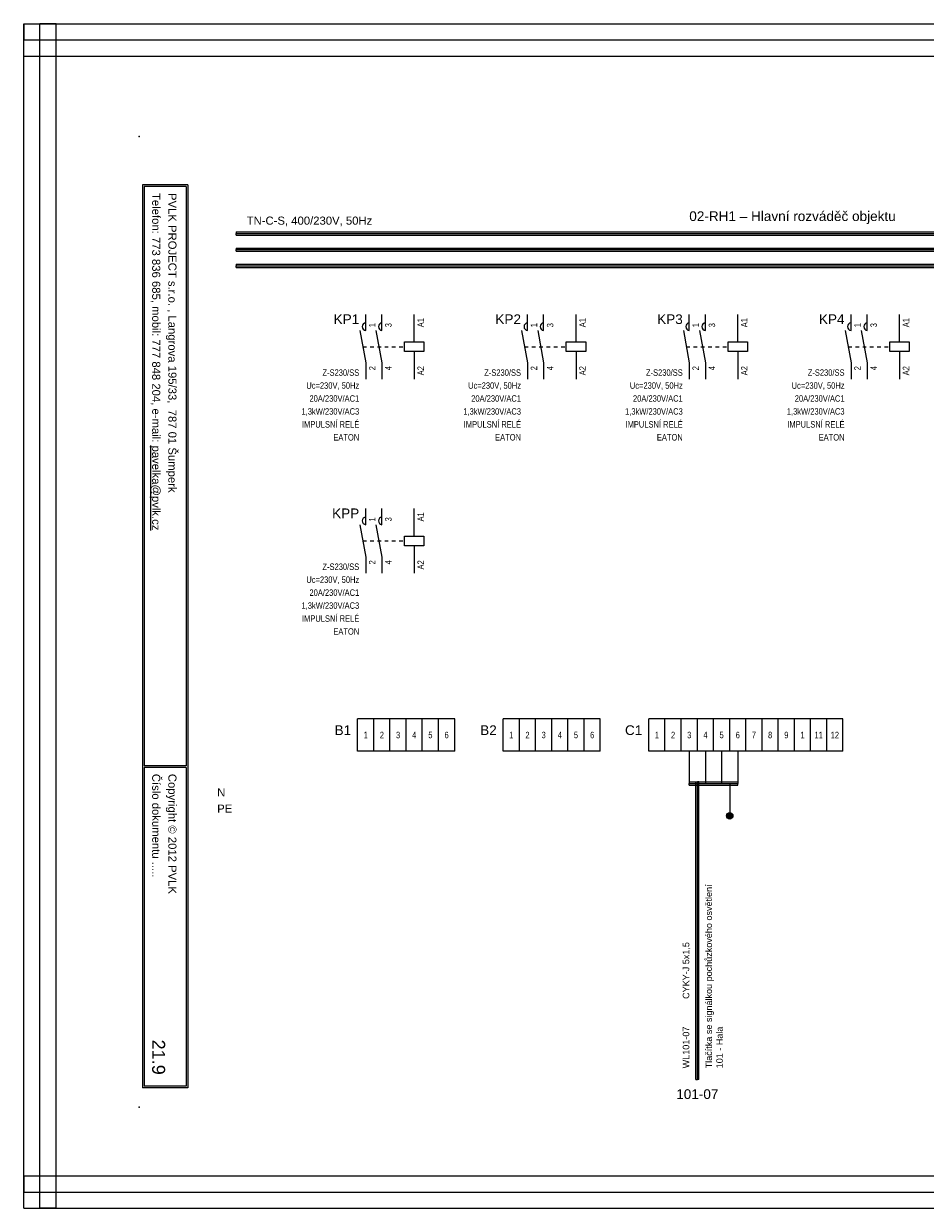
# Model space of a CAD drawing. Extents: x -721 to 7843, y 2912 to 4139.
# Tile 17 of 32: x 3614 to 3893, y 3359 to 3725. Entities that reach past the tile are written whole.
import ezdxf
from ezdxf.enums import TextEntityAlignment as Align

# ---------------------------------------------------------------- set-up
doc = ezdxf.new("R2010")
doc.units = 0
doc.header["$MEASUREMENT"] = 0
doc.linetypes.add('DASHED', pattern=[0.564444, 0.282222, -0.282222])
doc.linetypes.add('ČERCHOVANÁ2', pattern=[11, 8, -1, 1, -1])
for name, color, linetype in [('1-KRESBA', 7, 'Continuous'), ('__Bílá', 7, 'Continuous'), ('__Oranžová', 30, 'Continuous'), ('__Rudá 010', 10, 'Continuous'), ('__Svmodrá', 4, 'Continuous'), ('__Vínová 220', 220, 'Continuous'), ('__Zelená', 3, 'Continuous'), ('__Černá 250', 7, 'Continuous')]:
    doc.layers.add(name, color=color, linetype=linetype)
doc.styles.add('Arial', font='arial.ttf')
doc.styles.add('GENERATED_STYLE_1', font='arial.ttf')

# ---------------------------------------------------------------- blocks, each defined once
blk = doc.blocks.new('BLK_Razítko_malé_pro_rozváděče')
at = {"layer": '__Bílá'}
for p, q in [((15, -1), (15, -20)), ((15, -1), (294, -1)), ((15.5, -1.5), (15.5, -19.5)), ((15.5, -1.5), (184.5, -1.5)), ((184.5, -1.5), (184.5, -19.5)), ((185, -1.5), (185, -19.5)), ((185, -1.5), (293.5, -1.5)), ((293.5, -19.5), (293.5, -1.5)), ((294, -20), (294, -1)), ((15, -20), (294, -20)), ((15.5, -19.5), (184.5, -19.5)), ((185, -19.5), (293.5, -19.5)), ((15, -405), (15, -419)), ((15, -405), (294, -405)), ((15.5, -405.5), (15.5, -418.5)), ((15.5, -405.5), (194.5, -405.5)), ((194.5, -405.5), (194.5, -418.5)), ((195, -405.5), (195, -418.5)), ((195, -405.5), (293.5, -405.5)), ((293.5, -405.5), (293.5, -418.5)), ((294, -405), (294, -419)), ((15, -419), (294, -419)), ((15.5, -418.5), (194.5, -418.5)), ((195, -418.5), (293.5, -418.5))]:
    blk.add_line(p, q, dxfattribs=at)
for p in [(0, 0), (300, 0), (0, -420), (300, -420)]:
    blk.add_point(p, dxfattribs=at)
at = {"layer": '__Bílá', "style": 'Arial'}
for s, height, p in [('-', 3, (38, -7)), ('Dokument', 2.5, (187, -7)), ('-', 3, (210.5, -7)), ('SO/PS', 2.5, (17.5, -12)), ('-', 3, (38, -12)), ('Vypracoval', 2.5, (187, -12)), ('-', 3, (210.5, -12)), ('Investor', 2.5, (17.5, -17)), ('Datum', 2.5, (187, -17)), ('-', 3, (38, -17)), ('-', 3, (210.5, -17)), ('PVLK PROJECT s.r.o. , Langrova 195/33,  787 01 Šumperk', 2.5, (17.5, -411)), ('Copyright © 2012 PVLK', 2.5, (197, -411)), ('Telefon: 773 836 685, mobil: 777 848 204, e-mail: %%Upavelka@pvlk.cz', 2.5, (17.5, -416)), ('Číslo dokumentu .....', 2.5, (197, -416))]:
    blk.add_text(s, height=height, dxfattribs=at).set_placement(p)
at = {"layer": '__Vínová 220', "char_height": 2.5, "attachment_point": 7, "style": 'Arial'}
for s, insert in [('715 0908', (17.5, -7)), ('Rozšíření výrobního areálu firmy PLASTKON PRODUCT, S.R.O.', (42.5, -7.75)), ('02-RH1 – Hlavní rozváděč objektu', (215, -7.75)), ('SO 02 - Novostavba skladovací haly s administrativní budovou', (42.5, -12.75)), ('Miroslav Pavelka', (215, -12.75)), ('Plastkon product, s.r.o., Hlavní 147, Mikulovice 790 84', (42.5, -17.75)), ('06/2016', (215, -17.75))]:
    blk.add_mtext(s, dxfattribs=dict(at, insert=insert))
at = {"layer": '__Vínová 220', "style": 'Arial'}
blk.add_attdef('ČÍSLO', text='', height=4, dxfattribs=at).set_placement((290, -416), align=Align.RIGHT)
blk = doc.blocks.new('moe01029')
for p, q in [((0, 5), (0, 10)), ((5, 5), (5, 10)), ((15, 1.5), (15, 10)), ((-1.82, 5), (0, -5)), ((3.18, 5), (5, -5)), ((12, -1.5), (12, 1.5)), ((12, 1.5), (18, 1.5)), ((18, 1.5), (18, -1.5)), ((18, -1.5), (12, -1.5)), ((15, -1.5), (15, -10)), ((0, -5), (0, -10)), ((5, -5), (5, -10))]:
    blk.add_line(p, q)
at = {"linetype": 'DASHED', "ltscale": 4}
blk.add_line((-0.91, 0), (12, 0), dxfattribs=at)
for centre in [(0.15, 6.2), (5.15, 6.2)]:
    blk.add_arc(centre, 1.21, 97.3062, 262.6938)
at = {"style": 'Arial'}
blk.add_attdef('POPIS', text='', height=3, dxfattribs=at).set_placement((-2, 7), align=Align.RIGHT)
at = {"style": 'Arial', "width": 0.8}
for tag, p in [('NO1', (3, 6)), ('NO2', (8, 6)), ('A1', (18, 6))]:
    blk.add_attdef(tag, p, '', height=2, rotation=90, dxfattribs=at)
for tag, p in [('TYP', (-2, -9)), ('CÍVKA', (-2, -13)), ('AC1(PROUD)', (-2, -17)), ('AC3(VÝKON)', (-2, -21)), ('DOPLŇ1', (-2, -25)), ('DOPLŇ2', (-2, -29))]:
    blk.add_attdef(tag, text='', height=2, dxfattribs=at).set_placement(p, align=Align.RIGHT)
for tag, p in [('CO1', (3, -6)), ('CO2', (8, -6)), ('A2', (18, -6))]:
    blk.add_attdef(tag, text='', height=2, rotation=90, dxfattribs=at).set_placement(p, align=Align.RIGHT)
blk = doc.blocks.new('V0109A06')
for p, q in [((5, 10), (0, 10)), ((0, 0), (0, 10)), ((10, 10), (5, 10)), ((5, 0), (5, 10)), ((15, 10), (10, 10)), ((10, 0), (10, 10)), ((20, 10), (15, 10)), ((15, 0), (15, 10)), ((25, 10), (20, 10)), ((20, 0), (20, 10)), ((30, 10), (25, 10)), ((25, 0), (25, 10)), ((30, 0), (30, 10)), ((5, 0), (0, 0)), ((10, 0), (5, 0)), ((15, 0), (10, 0)), ((20, 0), (15, 0)), ((25, 0), (20, 0)), ((30, 0), (25, 0))]:
    blk.add_line(p, q)
at = {"style": 'Arial'}
blk.add_attdef('POPIS', text='', height=3, dxfattribs=at).set_placement((-2, 5), align=Align.RIGHT)
at = {"style": 'Arial', "width": 0.8}
for tag, p in [('S1', (2.5, 5)), ('S2', (7.5, 5)), ('S3', (12.5, 5)), ('S4', (17.5, 5)), ('S5', (22.5, 5)), ('S6', (27.5, 5))]:
    blk.add_attdef(tag, text='', height=2, dxfattribs=at).set_placement(p, align=Align.MIDDLE)
blk = doc.blocks.new('V0085A01')
h = blk.add_hatch(color=256)
edge = h.paths.add_edge_path()
edge.add_arc((0, 0), 1, 0, 360)
blk.add_circle((0, 0), 1)

msp = doc.modelspace()

# ---------------------------------------------------------------- linework, layer by layer
at = {"layer": '1-KRESBA'}
for p, q in [((3820, 3500), (3820, 3490)), ((3820, 3500), (3820, 3490)), ((3825, 3500), (3825, 3490)), ((3830, 3500), (3830, 3490)), ((3835, 3500), (3835, 3490)), ((3820, 3490.5), (3820, 3490)), ((3820, 3490.5), (3835, 3490.5)), ((3820, 3489.5), (3820, 3490)), ((3820, 3490), (3835, 3490)), ((3820, 3489.5), (3835, 3489.5)), ((3822, 3398.53), (3822, 3490.5)), ((3822, 3490.5), (3822.5, 3490.5)), ((3822.5, 3398.53), (3822.5, 3490.5)), ((3823, 3490.5), (3822.5, 3490.5)), ((3823, 3398.53), (3823, 3490.5)), ((3832.5, 3490), (3832.5, 3480)), ((3835, 3490.5), (3835, 3490)), ((3835, 3489.5), (3835, 3490)), ((3822, 3398.53), (3822.5, 3398.53)), ((3823, 3398.53), (3822.5, 3398.53))]:
    msp.add_line(p, q, dxfattribs=at)
at = {"layer": '__Oranžová', "lineweight": 0}
for p, q in [((3680, 3660.5), (3680, 3660)), ((3680, 3660.5), (4020, 3660.5)), ((3680, 3659.5), (3680, 3660)), ((3680, 3660), (4020, 3660)), ((3680, 3659.5), (4020, 3659.5)), ((3680, 3655.5), (3680, 3655)), ((3680, 3655.5), (4020, 3655.5)), ((3680, 3654.5), (3680, 3655)), ((3680, 3655), (4020, 3655)), ((3680, 3654.5), (4020, 3654.5)), ((3680, 3650.5), (3680, 3650)), ((3680, 3650.5), (4020, 3650.5)), ((3680, 3649.5), (3680, 3650)), ((3680, 3650), (4020, 3650)), ((3680, 3649.5), (4020, 3649.5))]:
    msp.add_line(p, q, dxfattribs=at)
at = {"layer": '__Vínová 220', "lineweight": 0}
for p, q in [((3614.29, 3724.82), (3614.29, 3719.82)), ((3614.29, 3724.82), (4110.69, 3724.82)), ((3614.29, 3358.74), (3614.29, 3724.82)), ((3614.29, 3724.82), (3619.29, 3724.82)), ((3619.29, 3358.74), (3619.29, 3724.82)), ((3624.29, 3724.82), (3619.29, 3724.82)), ((3624.29, 3358.74), (3624.29, 3724.82)), ((3614.29, 3714.82), (3614.29, 3719.82)), ((3614.29, 3719.82), (4110.69, 3719.82)), ((3614.29, 3714.82), (4110.69, 3714.82)), ((3614.29, 3368.74), (3614.29, 3363.74)), ((3614.29, 3368.74), (4110.69, 3368.74)), ((3614.29, 3358.74), (3614.29, 3363.74)), ((3614.29, 3363.74), (4110.69, 3363.74)), ((3614.29, 3358.74), (4110.69, 3358.74)), ((3614.29, 3358.74), (3619.29, 3358.74)), ((3624.29, 3358.74), (3619.29, 3358.74))]:
    msp.add_line(p, q, dxfattribs=at)

# ---------------------------------------------------------------- block references
at = {"color": 250, "linetype": 'Continuous'}
msp.add_blockref('V0085A01', (3832.5, 3480), dxfattribs=at)
at = {"layer": '1-KRESBA', "rotation": 270}
msp.add_blockref('BLK_Razítko_malé_pro_rozváděče', (4070, 3690), dxfattribs=at).add_auto_attribs({'ČÍSLO': '21.9'})
at = {"layer": '__Černá 250'}
for name, p, values in [('moe01029', (3720, 3625), {'POPIS': 'KP1', 'TYP': 'Z-S230/SS', 'CÍVKA': 'Uc=230V, 50Hz', 'AC1(PROUD)': '20A/230V/AC1', 'AC3(VÝKON)': '1,3kW/230V/AC3', 'DOPLŇ1': 'IMPULSNÍ RELÉ', 'DOPLŇ2': 'EATON', 'CO1': '2', 'NO1': '1', 'CO2': '4', 'NO2': '3', 'A1': 'A1', 'A2': 'A2'}), ('moe01029', (3770, 3625), {'POPIS': 'KP2', 'TYP': 'Z-S230/SS', 'CÍVKA': 'Uc=230V, 50Hz', 'AC1(PROUD)': '20A/230V/AC1', 'AC3(VÝKON)': '1,3kW/230V/AC3', 'DOPLŇ1': 'IMPULSNÍ RELÉ', 'DOPLŇ2': 'EATON', 'CO1': '2', 'NO1': '1', 'CO2': '4', 'NO2': '3', 'A1': 'A1', 'A2': 'A2'}), ('moe01029', (3820, 3625), {'POPIS': 'KP3', 'TYP': 'Z-S230/SS', 'CÍVKA': 'Uc=230V, 50Hz', 'AC1(PROUD)': '20A/230V/AC1', 'AC3(VÝKON)': '1,3kW/230V/AC3', 'DOPLŇ1': 'IMPULSNÍ RELÉ', 'DOPLŇ2': 'EATON', 'CO1': '2', 'NO1': '1', 'CO2': '4', 'NO2': '3', 'A1': 'A1', 'A2': 'A2'}), ('moe01029', (3870, 3625), {'POPIS': 'KP4', 'TYP': 'Z-S230/SS', 'CÍVKA': 'Uc=230V, 50Hz', 'AC1(PROUD)': '20A/230V/AC1', 'AC3(VÝKON)': '1,3kW/230V/AC3', 'DOPLŇ1': 'IMPULSNÍ RELÉ', 'DOPLŇ2': 'EATON', 'CO1': '2', 'NO1': '1', 'CO2': '4', 'NO2': '3', 'A1': 'A1', 'A2': 'A2'}), ('moe01029', (3720, 3565), {'POPIS': 'KPP', 'TYP': 'Z-S230/SS', 'CÍVKA': 'Uc=230V, 50Hz', 'AC1(PROUD)': '20A/230V/AC1', 'AC3(VÝKON)': '1,3kW/230V/AC3', 'DOPLŇ1': 'IMPULSNÍ RELÉ', 'DOPLŇ2': 'EATON', 'CO1': '2', 'NO1': '1', 'CO2': '4', 'NO2': '3', 'A1': 'A1', 'A2': 'A2'}), ('V0109A06', (3717.5, 3500), {'POPIS': 'B1', 'S1': '1', 'S2': '2', 'S3': '3', 'S4': '4', 'S5': '5', 'S6': '6'}), ('V0109A06', (3762.5, 3500), {'POPIS': 'B2', 'S1': '1', 'S2': '2', 'S3': '3', 'S4': '4', 'S5': '5', 'S6': '6'}), ('V0109A06', (3807.5, 3500), {'POPIS': 'C1', 'S1': '1', 'S2': '2', 'S3': '3', 'S4': '4', 'S5': '5', 'S6': '6'})]:
    msp.add_blockref(name, p, dxfattribs=at).add_auto_attribs(values)
ref = msp.add_blockref('V0109A06', (3837.5, 3500), dxfattribs=at)
ref.add_attrib('S1', '7', dxfattribs={"layer": '0', "height": 2, "style": 'Arial', "width": 0.8}).set_placement((3840, 3505), align=Align.MIDDLE)
ref.add_attrib('S2', '8', dxfattribs={"layer": '0', "height": 2, "style": 'Arial', "width": 0.8}).set_placement((3845, 3505), align=Align.MIDDLE)
ref.add_attrib('S3', '9', dxfattribs={"layer": '0', "height": 2, "style": 'Arial', "width": 0.8}).set_placement((3850, 3505), align=Align.MIDDLE)
ref.add_attrib('S4', '1', dxfattribs={"layer": '0', "height": 2, "style": 'Arial', "width": 0.8}).set_placement((3855, 3505), align=Align.MIDDLE)
ref.add_attrib('S5', '11', dxfattribs={"layer": '0', "height": 2, "style": 'Arial', "width": 0.8}).set_placement((3860, 3505), align=Align.MIDDLE)
ref.add_attrib('S6', '12', dxfattribs={"layer": '0', "height": 2, "style": 'Arial', "width": 0.8}).set_placement((3865, 3505), align=Align.MIDDLE)

# ---------------------------------------------------------------- texts
at = {"layer": '__Bílá', "insert": (3820.01, 3662.93), "char_height": 3, "attachment_point": 7, "style": 'Arial'}
msp.add_mtext('02-RH1 – Hlavní rozváděč objektu', dxfattribs=at)
at = {"layer": '__Oranžová', "lineweight": 0, "style": 'Arial'}
msp.add_text('TN-C-S, 400/230V, 50Hz', height=2.5, dxfattribs=at).set_placement((3683.21, 3662.71))
at = {"layer": '__Rudá 010', "style": 'Arial'}
for s, p in [('CYKY-J 5x1,5', (3820, 3423.45)), ('WL101-07', (3820, 3402))]:
    msp.add_text(s, height=2, rotation=90, dxfattribs=at).set_placement(p)
at = {"layer": '__Rudá 010', "style": 'GENERATED_STYLE_1'}
msp.add_text('101-07', height=3, dxfattribs=at).set_placement((3822.5, 3392.53), align=Align.CENTER)
at = {"layer": '__Rudá 010', "insert": (3825.03, 3402), "char_height": 2, "width": 62.8406, "attachment_point": 1, "rotation": 90, "style": 'Arial'}
msp.add_mtext('Tlačítka se signálkou pochůzkového osvětlení\\P101 - Hala', dxfattribs=at)
at = {"layer": '__Svmodrá', "linetype": 'ČERCHOVANÁ2', "style": 'Arial'}
msp.add_text('N', height=2.5, dxfattribs=at).set_placement((3674.11, 3486))
at = {"layer": '__Zelená', "linetype": 'Continuous', "style": 'Arial'}
msp.add_text('PE', height=2.5, dxfattribs=at).set_placement((3674.11, 3481))

doc.saveas('drawing.dxf')
